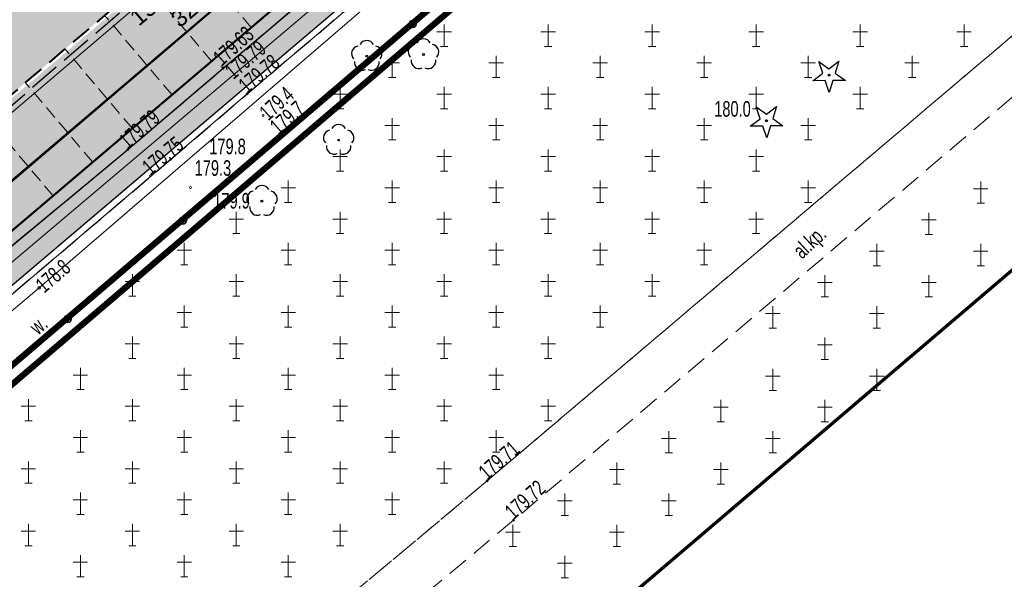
# Model space of a CAD drawing. Header units: metres. Extents: x 7429064 to 7431133, y 5709479 to 5714472.
# Tile 38 of 140: x 7429481 to 7429528, y 5709809 to 5709836. Entities that reach past the tile are written whole.
import ezdxf
from ezdxf.enums import TextEntityAlignment as Align

# ---------------------------------------------------------------- set-up
doc = ezdxf.new("R2010")
doc.units = ezdxf.units.M
for name, pattern in [('1', [0]), ('2_KTCR01', [1.5, 1, -0.5]), ('2_KTCR02', [1.5, 1, -0.5]), ('2_KTJZ01', [2, 1.5, -0.5]), ('2_KTKR01', [0]), ('2_KTPL01', [2, 1.5, -0.5]), ('2_PTCM', [1.5, 1, -0.5]), ('3_KTCR01', [1.5, 1, -0.5]), ('3_KTCR02', [1.5, 1, -0.5]), ('3_KTJZ01', [2, 1.5, -0.5]), ('3_KTKR01', [0]), ('3_KTPL01', [2, 1.5, -0.5]), ('3_PTCM', [1.5, 1, -0.5]), ('3_PTRW02', [0]), ('4_SUPE_01', [0]), ('4_SUPT_01', [0]), ('4_SUPW_01', [0]), ('7_1', [0]), ('7_SUPE_01', [0]), ('7_SUPT_01', [0]), ('7_SUPW_01', [0]), ('DASHED2', [0.375, 0.25, -0.125]), ('HIDDEN', [0.375, 0.25, -0.125])]:
    doc.linetypes.add(name, pattern=pattern)
doc.layers.add('_1_Mapa', color=7, linetype='Continuous')
for name, color, linetype, lineweight in [('_D_7_PAS DROGOWY_PODZIAL', 1, 'Continuous', 50), ('_D_7_TEREN NIEZBEDNY DLA OB_BUD', 252, 'HIDDEN', 50), ('_D_8_Wymiary', 7, 'Continuous', 20), ('D_1_LINIA_KRAWĘŻNIK_BET_20_30 WYN 0-2 CM', 5, 'HIDDEN', 40), ('D_1_LINIA_KRAWĘŻNIK_BET_20_30 WYN 12 CM - III', 7, 'Continuous', 50), ('Dr-Krawędż nawierzchni', 250, 'DASHED2', 18), ('KTCR_E_T_0', 252, 'Continuous', 15), ('KTCR_L_0', 252, '2_KTCR01', 18), ('KTCR_L_1', 252, '2_KTCR02', 30), ('KTJZ_L_0', 252, '2_KTJZ01', 30), ('KTKR_L_0', 252, '2_KTKR01', 30), ('KTOK_L_4', 252, 'Continuous', 35), ('KTPL_L_0', 252, '2_KTPL01', 30), ('OBOP_T_0', 82, 'Continuous', 30), ('OBOP_T_1', 82, 'Continuous', 30), ('PTCM_L_0', 252, '2_PTCM', 18), ('PTRW_E_T_0', 252, 'Continuous', 15), ('PTRW_L_1', 252, 'Continuous', 18), ('RTPW_T_0', 252, 'Continuous', 15), ('RTPW_T_1', 252, 'Continuous', 15), ('SUPE_L_3', 252, '4_SUPE_01', 18), ('SUPT_L_0', 252, '4_SUPT_01', 18), ('SUPW_L_0', 252, '4_SUPW_01', 18), ('SUTT_T_0', 252, 'Continuous', 18), ('zakres', 252, 'Continuous', 70)]:
    doc.layers.add(name, color=color, linetype=linetype, lineweight=lineweight)
doc.layers.add('D_1_LINIA_OBRZEŻE_BET_6x30cm - III', color=24, linetype='Continuous', lineweight=30, transparency=0.3)
for name, color, linetype, lineweight, true_color, transparency in [('D_2_HECZ_CHODNIK_KOSTKA', 7, 'Continuous', 0, 0xf7f588, 0.35), ('D_2_HECZ_DROGI KOSTKA', 7, 'Continuous', 13, 0xffbea8, 0.3), ('D_2_HECZ_JEZDNIA KR3- NOWA KONSTRUKCJA', 7, 'Continuous', 13, 0x99e6ff, 0.3)]:
    doc.layers.add(name, color=color, linetype=linetype, lineweight=lineweight, true_color=true_color, transparency=transparency)
doc.layers.add('DZIALKA_L_0', color=7, linetype='1', lineweight=40, true_color=0x008000)
doc.styles.add('major_arial', font='arial.ttf')
doc.dimstyles.new('major_500', dxfattribs={"dimtxt": 0.8, "dimasz": 0.8, "dimexe": 0.5, "dimexo": 1, "dimgap": 0.3, "dimtad": 1, "dimzin": 1, "dimdsep": 46, "dimtxsty": 'major_arial', "dimcen": 0, "dimse1": 1, "dimse2": 1, "dimaunit": 1, "dimadec": 1, "dimazin": 0, "dimtfac": 1, "dimtix": 1, "dimtmove": 0, "dimatfit": 3, "dimfxl": 2, "dimfxlon": 1, "dimtolj": 1, "dimarcsym": 0})

# ---------------------------------------------------------------- blocks, each defined once
blk = doc.blocks.new('*D18')
at = {"layer": '_D_8_Wymiary', "color": 0, "lineweight": -2, "transparency": 16777216}
for p, q in [((7429502.828, 5709845.648), (7429501.947, 5709846.687)), ((7429478.099, 5709825.797), (7429501.66, 5709845.789)), ((7429478.047, 5709824.621), (7429477.165, 5709825.66))]:
    blk.add_line(p, q, dxfattribs=at)
at = {"layer": '_D_8_Wymiary', "color": 0, "transparency": 16777216}
for points in [[(7429501.574, 5709845.89), (7429501.746, 5709845.687), (7429502.27, 5709846.306)], [(7429478.012, 5709825.898), (7429478.185, 5709825.695), (7429477.489, 5709825.279)]]:
    blk.add_solid(points, dxfattribs=at)
at = {"layer": 'Defpoints', "color": 0, "transparency": 16777216}
for p in [(7429502.27, 5709846.306), (7429503.475, 5709844.886), (7429478.694, 5709823.859)]:
    blk.add_point(p, dxfattribs=at)
at = {"layer": '_D_8_Wymiary', "color": 0, "transparency": 16777216, "insert": (7429488.988, 5709836.843), "char_height": 0.8, "attachment_point": 5, "rotation": 40.3144, "style": 'major_arial'}
blk.add_mtext('\\A1;13szt.x2.50\\P32.50', dxfattribs=at)
blk = doc.blocks.new('3_OBOP02_01')
at = {"linetype": 'Continuous'}
blk.add_circle((0, 0), 0.045, dxfattribs=at)
for centre, start, end in [((-0.357, 0.116), 102.1445, 221.86), ((0, 0.375), 30.1401, 149.8599), ((0.357, 0.116), 318.14, 77.8555), ((-0.22, -0.303), 174.1482, 293.8542), ((0.22, -0.303), 246.1458, 5.8518)]:
    blk.add_arc(centre, 0.375, start, end, dxfattribs=at)
blk = doc.blocks.new('3_OBOP01_01')
at = {"linetype": 'Continuous'}
for p, q in [((-0.3012, 0.09375), (-0.4937, 0.6621)), ((-0.4937, 0.6621), (-0.0039, 0.31545)), ((-0.0039, 0.31545), (0.4771, 0.67415)), ((0.4771, 0.67415), (0.2988, 0.1012)), ((-0.78225, -0.26495), (-0.3012, 0.09375)), ((0.2988, 0.1012), (0.7886, -0.24545)), ((-0.18225, -0.2575), (-0.78225, -0.26495)), ((0.01025, -0.82585), (-0.18225, -0.2575)), ((0.1886, -0.2529), (0.01025, -0.82585)), ((0.7886, -0.24545), (0.1886, -0.2529))]:
    blk.add_line(p, q, dxfattribs=at)
blk.add_circle((0, 0), 0.045, dxfattribs=at)
blk = doc.blocks.new('3_PTCM01')
at = {"linetype": 'Continuous'}
for p, q in [((0, 0.525), (0, -0.525)), ((0.35, 0.175), (-0.35, 0.175)), ((-0.175, -0.525), (0.175, -0.525))]:
    blk.add_line(p, q, dxfattribs=at)
blk = doc.blocks.new('3_RTPW01')
at = {"linetype": 'Continuous'}
blk.add_circle((0, 0), 0.045, dxfattribs=at)
blk = doc.blocks.new('3_RTPW02')
at = {"linetype": 'Continuous'}
blk.add_circle((0, 0), 0.045, dxfattribs=at)
blk = doc.blocks.new('7_SUPS01_07')
at = {"linetype": 'Continuous'}
blk.add_circle((0, 0), 0.0625, dxfattribs=at)
blk = doc.blocks.new('X-ref_MDCP_Szara')
at = {"layer": 'DZIALKA_L_0', "linetype": '1'}
blk.add_line((7429408.88, 5709766.76), (7429668.8, 5709988.15), dxfattribs=at)
at = {"layer": 'KTCR_L_0', "linetype": '3_KTCR01'}
for p, q in [((7429503.393, 5709813.388), (7429575.605, 5709874.55)), ((7429576.755, 5709872.605), (7429504.66, 5709811.491)), ((7429472.388, 5709787.487), (7429503.393, 5709813.388)), ((7429504.66, 5709811.491), (7429473.729, 5709785.643))]:
    blk.add_line(p, q, dxfattribs=at)
at = {"layer": 'KTCR_L_1', "linetype": '3_KTCR02'}
for p, q in [((7429491.84, 5709831.98), (7429506.629, 5709844.529)), ((7429490.7, 5709833.22), (7429498.403, 5709839.76)), ((7429486.103, 5709829.306), (7429490.7, 5709833.22)), ((7429488.174, 5709828.838), (7429491.84, 5709831.98)), ((7429478.499, 5709823.007), (7429486.103, 5709829.306)), ((7429477.183, 5709819.516), (7429488.174, 5709828.838))]:
    blk.add_line(p, q, dxfattribs=at)
at = {"layer": 'KTJZ_L_0', "linetype": '3_KTJZ01'}
blk.add_line((7429487.22, 5709837.17), (7429463.98, 5709817.21), dxfattribs=at)
at = {"layer": 'KTKR_L_0', "linetype": '3_KTKR01'}
for p, q in [((7429490.7, 5709833.22), (7429498.403, 5709839.76)), ((7429486.103, 5709829.306), (7429490.7, 5709833.22)), ((7429478.499, 5709823.007), (7429486.103, 5709829.306))]:
    blk.add_line(p, q, dxfattribs=at)
at = {"layer": 'KTOK_L_4'}
for p, q in [((7429499.806, 5709835.34), (7429505.323, 5709840.06)), ((7429494.29, 5709830.62), (7429499.806, 5709835.34)), ((7429488.752, 5709825.892), (7429494.29, 5709830.62)), ((7429483.214, 5709821.164), (7429488.752, 5709825.892)), ((7429477.676, 5709816.436), (7429483.214, 5709821.164))]:
    blk.add_line(p, q, dxfattribs=at)
for centre in [(7429499.806, 5709835.34), (7429488.752, 5709825.892), (7429483.214, 5709821.164)]:
    blk.add_circle(centre, 0.17, dxfattribs=at)
at = {"layer": 'KTPL_L_0', "linetype": '3_KTPL01'}
for p, q in [((7429490.7, 5709833.22), (7429498.403, 5709839.76)), ((7429487.22, 5709837.17), (7429463.98, 5709817.21)), ((7429486.103, 5709829.306), (7429490.7, 5709833.22)), ((7429478.499, 5709823.007), (7429486.103, 5709829.306))]:
    blk.add_line(p, q, dxfattribs=at)
at = {"layer": 'PTCM_L_0', "linetype": '3_PTCM'}
for p, q in [((7429494.29, 5709830.62), (7429571.52, 5709896.7)), ((7429575.605, 5709874.55), (7429503.393, 5709813.388)), ((7429576.755, 5709872.605), (7429504.66, 5709811.491)), ((7429438.91, 5709783.34), (7429494.29, 5709830.62)), ((7429503.393, 5709813.388), (7429472.388, 5709787.487)), ((7429504.66, 5709811.491), (7429473.729, 5709785.643))]:
    blk.add_line(p, q, dxfattribs=at)
at = {"layer": 'PTRW_L_1', "linetype": '3_PTRW02'}
for p, q in [((7429491.84, 5709831.98), (7429506.629, 5709844.529)), ((7429508.391, 5709842.82), (7429493.35, 5709829.99)), ((7429488.174, 5709828.838), (7429491.84, 5709831.98)), ((7429493.35, 5709829.99), (7429489.756, 5709826.899)), ((7429475.944, 5709818.444), (7429488.174, 5709828.838)), ((7429489.756, 5709826.899), (7429477.326, 5709816.255))]:
    blk.add_line(p, q, dxfattribs=at)
at = {"layer": 'SUPE_L_3', "linetype": '7_SUPE_01'}
blk.add_line((7429478.4, 5709822.09), (7429505.79, 5709845.28), dxfattribs=at)
at = {"layer": 'SUPT_L_0', "linetype": '7_SUPT_01'}
for p, q in [((7429481.84, 5709822.66), (7429519.43, 5709854.98)), ((7429444.55, 5709791.2), (7429481.84, 5709822.66))]:
    blk.add_line(p, q, dxfattribs=at)
at = {"layer": 'SUPW_L_0', "linetype": '7_SUPW_01'}
blk.add_line((7429369.46, 5709736.3), (7429593.18, 5709927.23), dxfattribs=at)
at = {"layer": 'SUPW_L_0', "linetype": '7_1'}
blk.add_line((7429369.46, 5709736.3), (7429593.18, 5709927.23), dxfattribs=at)
at = {"layer": 'zakres', "linetype": 'Continuous', "lineweight": 70, "flags": 128}
blk.add_lwpolyline([(7429664.145, 5709938.943), (7429404.226, 5709717.554)], dxfattribs=at)
at = {"layer": 'OBOP_T_0'}
for p in [(7429519.833, 5709832.878), (7429516.827, 5709830.695)]:
    blk.add_blockref('3_OBOP01_01', p, dxfattribs=at)
at = {"layer": 'OBOP_T_1'}
for p in [(7429497.6, 5709833.8), (7429500.328, 5709833.88), (7429496.248, 5709829.764), (7429492.56, 5709826.83)]:
    blk.add_blockref('3_OBOP02_01', p, dxfattribs=at)
at = {"layer": 'PTCM_L_0'}
for p in [(7429501.325, 5709834.793), (7429506.325, 5709834.793), (7429511.325, 5709834.793), (7429516.325, 5709834.793), (7429521.325, 5709834.793), (7429526.325, 5709834.793), (7429498.825, 5709833.293), (7429503.825, 5709833.293), (7429508.825, 5709833.293), (7429513.825, 5709833.293), (7429518.825, 5709833.293), (7429523.825, 5709833.293), (7429496.325, 5709831.793), (7429501.325, 5709831.793), (7429506.325, 5709831.793), (7429511.325, 5709831.793), (7429516.325, 5709831.793), (7429521.325, 5709831.793), (7429498.825, 5709830.293), (7429503.825, 5709830.293), (7429508.825, 5709830.293), (7429513.825, 5709830.293), (7429518.825, 5709830.293), (7429496.325, 5709828.793), (7429501.325, 5709828.793), (7429506.325, 5709828.793), (7429511.325, 5709828.793), (7429516.325, 5709828.793), (7429493.825, 5709827.293), (7429498.825, 5709827.293), (7429503.825, 5709827.293), (7429508.825, 5709827.293), (7429513.825, 5709827.293), (7429518.825, 5709827.293), (7429527.127, 5709827.248), (7429491.325, 5709825.793), (7429496.325, 5709825.793), (7429501.325, 5709825.793), (7429506.325, 5709825.793), (7429511.325, 5709825.793), (7429516.325, 5709825.793), (7429524.627, 5709825.748), (7429488.825, 5709824.293), (7429493.825, 5709824.293), (7429498.825, 5709824.293), (7429503.825, 5709824.293), (7429508.825, 5709824.293), (7429513.825, 5709824.293), (7429522.127, 5709824.248), (7429527.127, 5709824.248), (7429486.325, 5709822.793), (7429491.325, 5709822.793), (7429496.325, 5709822.793), (7429501.325, 5709822.793), (7429506.325, 5709822.793), (7429511.325, 5709822.793), (7429519.627, 5709822.748), (7429524.627, 5709822.748), (7429488.825, 5709821.293), (7429493.825, 5709821.293), (7429498.825, 5709821.293), (7429503.825, 5709821.293), (7429508.825, 5709821.293), (7429517.127, 5709821.248), (7429522.127, 5709821.248), (7429486.325, 5709819.793), (7429491.325, 5709819.793), (7429496.325, 5709819.793), (7429501.325, 5709819.793), (7429506.325, 5709819.793), (7429519.627, 5709819.748), (7429483.825, 5709818.293), (7429488.825, 5709818.293), (7429493.825, 5709818.293), (7429498.825, 5709818.293), (7429503.825, 5709818.293), (7429517.127, 5709818.248), (7429522.127, 5709818.248), (7429481.325, 5709816.793), (7429486.325, 5709816.793), (7429491.325, 5709816.793), (7429496.325, 5709816.793), (7429501.325, 5709816.793), (7429506.325, 5709816.793), (7429514.627, 5709816.748), (7429519.627, 5709816.748), (7429483.825, 5709815.293), (7429488.825, 5709815.293), (7429493.825, 5709815.293), (7429498.825, 5709815.293), (7429503.825, 5709815.293), (7429512.127, 5709815.248), (7429517.127, 5709815.248), (7429481.325, 5709813.793), (7429486.325, 5709813.793), (7429491.325, 5709813.793), (7429496.325, 5709813.793), (7429501.325, 5709813.793), (7429509.627, 5709813.748), (7429514.627, 5709813.748), (7429483.825, 5709812.293), (7429488.825, 5709812.293), (7429493.825, 5709812.293), (7429498.825, 5709812.293), (7429507.127, 5709812.248), (7429512.127, 5709812.248), (7429481.325, 5709810.793), (7429486.325, 5709810.793), (7429491.325, 5709810.793), (7429496.325, 5709810.793), (7429504.627, 5709810.748), (7429509.627, 5709810.748), (7429483.825, 5709809.293), (7429488.825, 5709809.293), (7429493.825, 5709809.293), (7429507.127, 5709809.248)]:
    blk.add_blockref('3_PTCM01', p, dxfattribs=at)
at = {"layer": 'RTPW_T_0'}
for p in [(7429492.61, 5709830.94), (7429516.827, 5709830.695), (7429493.35, 5709829.99), (7429488.174, 5709828.838), (7429489.125, 5709827.479), (7429489.756, 5709826.899)]:
    blk.add_blockref('3_RTPW01', p, dxfattribs=at)
at = {"layer": 'RTPW_T_1'}
for p in [(7429490.64, 5709833.3), (7429490.7, 5709833.22), (7429491.84, 5709831.98), (7429486.103, 5709829.306), (7429487.195, 5709828.047), (7429503.393, 5709813.388), (7429504.66, 5709811.491)]:
    blk.add_blockref('3_RTPW02', p, dxfattribs=at)
at = {"layer": 'SUTT_T_0'}
blk.add_blockref('7_SUPS01_07', (7429481.84, 5709822.66), dxfattribs=at)
at = {"layer": 'KTCR_E_T_0', "width": 0.7}
blk.add_text('al.kp.', height=0.75, rotation=42.7094, dxfattribs=at).set_placement((7429518.958, 5709824.788), align=Align.MIDDLE)
at = {"layer": 'PTRW_E_T_0', "width": 0.7}
blk.add_text('w.', height=0.75, rotation=41.4552, dxfattribs=at).set_placement((7429481.81, 5709820.871), align=Align.MIDDLE)
at = {"layer": 'RTPW_T_0', "width": 0.7}
blk.add_text('179.4', height=0.75, rotation=42.1492, dxfattribs=at).set_placement((7429492.61, 5709830.94), align=Align.MIDDLE_LEFT)
blk.add_text('179.7', height=0.75, rotation=40.4652, dxfattribs=at).set_placement((7429493.35, 5709829.99))
blk.add_text('180.0', height=0.75, dxfattribs=at).set_placement((7429516.067, 5709830.888), align=Align.RIGHT)
for s, p in [('179.8', (7429490.025, 5709829.082)), ('179.3', (7429489.322, 5709828.046))]:
    blk.add_text(s, height=0.75, dxfattribs=at).set_placement(p)
blk.add_text('179.9', height=0.75, dxfattribs=at).set_placement((7429490.218, 5709827.22), align=Align.TOP_LEFT)
at = {"layer": 'RTPW_T_1', "width": 0.7}
for s, rotation, p in [('179.63', 42.0173, (7429490.64, 5709833.3)), ('179.78', 40.315, (7429491.84, 5709831.98)), ('179.79', 41.2862, (7429486.103, 5709829.306)), ('179.75', 39.5202, (7429487.195, 5709828.047)), ('179.71', 40.9572, (7429503.393, 5709813.388)), ('179.72', 41.6948, (7429504.66, 5709811.491))]:
    blk.add_text(s, height=0.75, rotation=rotation, dxfattribs=at).set_placement(p)
blk.add_text('179.79', height=0.75, rotation=40.329, dxfattribs=at).set_placement((7429490.7, 5709833.22), align=Align.TOP_LEFT)
at = {"layer": 'SUTT_T_0', "width": 0.7}
blk.add_text('178.8', height=0.75, rotation=40.561, dxfattribs=at).set_placement((7429481.84, 5709822.66), align=Align.MIDDLE_LEFT)

msp = doc.modelspace()

# ---------------------------------------------------------------- hatches: boundary and pattern name
at = {"layer": 'D_2_HECZ_CHODNIK_KOSTKA', "transparency": 33554585}
h = msp.add_hatch(color=256, dxfattribs=at)
h.dxf.hatch_style = 1
edge = h.paths.add_edge_path()
edge.add_line((7429611.715, 5709933.539), (7429609.355, 5709934.501))
edge.add_line((7429609.355, 5709934.501), (7429596.138, 5709923.189))
edge.add_line((7429596.138, 5709923.189), (7429592.463, 5709920.763))
edge.add_arc((7429606.237, 5709899.9), 25, 123.434, 130.559)
edge.add_line((7429589.981, 5709918.893), (7429507.49, 5709848.292))
edge.add_line((7429507.49, 5709848.292), (7429417.816, 5709772.204))
edge.add_line((7429417.816, 5709772.204), (7429413.427, 5709768.48))
edge.add_line((7429413.427, 5709768.48), (7429407.995, 5709766.13))
edge.add_line((7429407.995, 5709766.13), (7429408.287, 5709764.077))
edge.add_line((7429408.287, 5709764.077), (7429414.494, 5709766.762))
edge.add_line((7429414.494, 5709766.762), (7429508.787, 5709846.77))
edge.add_line((7429508.787, 5709846.77), (7429591.282, 5709917.374))
edge.add_arc((7429606.237, 5709899.9), 23, 123.434, 130.559, ccw=False)
edge.add_line((7429593.564, 5709919.094), (7429599.13, 5709922.769))
edge.add_line((7429599.13, 5709922.769), (7429611.715, 5709933.539))
at = {"layer": 'D_2_HECZ_DROGI KOSTKA'}
h = msp.add_hatch(color=256, dxfattribs=at)
h.dxf.hatch_style = 1
edge = h.paths.add_edge_path()
edge.add_line((7429500.983, 5709849.131), (7429474.611, 5709826.755))
edge.add_arc((7429475.228, 5709824.852), 2, 40.3144, 107.9828, ccw=False)
edge.add_line((7429476.753, 5709826.146), (7429478.694, 5709823.859))
edge.add_line((7429478.694, 5709823.859), (7429503.475, 5709844.886))
edge.add_line((7429503.475, 5709844.886), (7429501.211, 5709847.554))
edge.add_arc((7429502.355, 5709848.525), 1.5, 156.1564, 220.3144, ccw=False)
at = {"layer": 'D_2_HECZ_JEZDNIA KR3- NOWA KONSTRUKCJA'}
h = msp.add_hatch(color=256, dxfattribs=at)
h.dxf.hatch_style = 1
edge = h.paths.add_edge_path()
edge.add_arc((7429610.557, 5709990.469), 30, 310.559, 314.2935)
edge.add_arc((7429610.557, 5709990.469), 30, 314.2935, 325.3941)
edge.add_line((7429635.249, 5709973.431), (7429635.899, 5709972.672))
edge.add_line((7429635.899, 5709972.672), (7429667.702, 5709999.89))
edge.add_line((7429667.702, 5709999.89), (7429675.246, 5710006.347))
edge.add_line((7429675.246, 5710006.347), (7429712.724, 5710038.423))
edge.add_line((7429712.724, 5710038.423), (7429823.828, 5710132.378))
edge.add_line((7429823.828, 5710132.378), (7429834.316, 5710141.377))
edge.add_line((7429834.316, 5710141.377), (7429846.156, 5710151.524))
edge.add_line((7429846.156, 5710151.524), (7429850.099, 5710146.734))
edge.add_line((7429850.099, 5710146.734), (7429838.187, 5710136.85))
edge.add_line((7429838.187, 5710136.85), (7429827.698, 5710127.833))
edge.add_line((7429827.698, 5710127.833), (7429716.613, 5710033.854))
edge.add_line((7429716.613, 5710033.854), (7429633.474, 5709962.699))
edge.add_arc((7429636.726, 5709958.9), 5, 130.559, 193.2571)
edge.add_line((7429631.859, 5709957.753), (7429636.051, 5709939.958))
edge.add_line((7429636.051, 5709939.958), (7429630.653, 5709938.888))
edge.add_line((7429630.653, 5709938.888), (7429629.491, 5709943.821))
edge.add_arc((7429623.651, 5709942.445), 6, 13.2571, 130.559)
edge.add_line((7429619.749, 5709947.003), (7429619.729, 5709946.986))
edge.add_line((7429619.729, 5709946.986), (7429617.779, 5709949.265))
edge.add_line((7429617.779, 5709949.265), (7429606.383, 5709939.512))
edge.add_line((7429606.383, 5709939.512), (7429594.274, 5709929.149))
edge.add_line((7429594.274, 5709929.149), (7429594.825, 5709928.314))
edge.add_line((7429594.825, 5709928.314), (7429589.708, 5709924.935))
edge.add_arc((7429606.237, 5709899.9), 30, 123.434, 130.559)
edge.add_line((7429586.73, 5709922.692), (7429529.23, 5709873.48))
edge.add_line((7429529.23, 5709873.48), (7429502.179, 5709850.343))
edge.add_line((7429502.179, 5709850.343), (7429339.523, 5709712.33))
edge.add_arc((7429194.822, 5709882.942), 223.711, 294.66533, 310.3021, ccw=False)
edge.add_arc((7429190.304, 5709894.737), 236.317, 290.79615, 294.46753, ccw=False)
edge.add_line((7429274.207, 5709673.816), (7429245.41, 5709663.13))
edge.add_line((7429245.41, 5709663.13), (7429242.106, 5709661.907))
edge.add_line((7429242.106, 5709661.907), (7429240.354, 5709666.717))
edge.add_line((7429240.354, 5709666.717), (7429244.254, 5709668.201))
edge.add_line((7429244.254, 5709668.201), (7429272.082, 5709679.428))
edge.add_arc((7429195.246, 5709882.369), 217, 290.73736, 310.31443)
edge.add_line((7429335.641, 5709716.905), (7429500.355, 5709856.664))
edge.add_line((7429500.355, 5709856.664), (7429629.269, 5709966.997))
edge.add_line((7429629.269, 5709966.997), (7429630.064, 5709967.677))

# ---------------------------------------------------------------- linework, layer by layer
at = {"layer": '_D_7_PAS DROGOWY_PODZIAL', "ltscale": 0.2, "const_width": 0.3, "elevation": 0, "flags": 128}
msp.add_lwpolyline([(7429615.633, 5709934.224), (7429410.418, 5709759.095), (7429398.167, 5709757.635)], dxfattribs=at)
at = {"layer": '_D_7_TEREN NIEZBEDNY DLA OB_BUD', "ltscale": 10, "const_width": 0.3, "flags": 128}
msp.add_lwpolyline([(7429838.642, 5710133.498), (7429838.163, 5710130.983), (7429669.785, 5709988.07), (7429674.221, 5709982.833), (7429665.132, 5709974.906), (7429667.705, 5709971.871), (7429662.832, 5709967.707), (7429665.637, 5709964.494), (7429637.109, 5709939.516), (7429616.438, 5709933.991), (7429410.711, 5709758.425), (7429398.46, 5709756.965), (7429363.725, 5709727.377), (7429364.497, 5709726.485), (7429330.157, 5709696.304), (7429317.553, 5709687.475), (7429303.139, 5709679.24), (7429296.402, 5709677.454), (7429295.854, 5709678.755), (7429285.213, 5709675.171), (7429285.468, 5709665.629), (7429278.469, 5709665.47), (7429278.347, 5709670.061), (7429254.481, 5709660.887), (7429229.937, 5709651.368), (7429224.487, 5709665.833), (7429244.657, 5709675.131), (7429249.847, 5709679.192), (7429269.079, 5709686.95), (7429282.549, 5709692.752), (7429296.468, 5709699.803), (7429307.464, 5709706.348), (7429318.986, 5709714.248), (7429330.313, 5709723.204), (7429495.004, 5709862.943), (7429615.273, 5709965.877), (7429632.42, 5709989.108), (7429648.373, 5710002.762), (7429661.377, 5710006.8), (7429669.911, 5710012.64), (7429707.476, 5710044.593), (7429834.508, 5710152.316), (7429838.121, 5710158.939), (7429844.755, 5710193.28), (7429843.741, 5710206.48), (7429852.314, 5710203.598), (7429849.368, 5710188.375), (7429850.227, 5710185.684), (7429848.746, 5710185.163), (7429846.827, 5710175.247), (7429842.58, 5710153.283), (7429856.534, 5710164.104), (7429864.199, 5710154.59)], close=True, dxfattribs=at)
at = {"layer": 'D_1_LINIA_KRAWĘŻNIK_BET_20_30 WYN 0-2 CM', "ltscale": 4, "flags": 128}
msp.add_lwpolyline([(7429501.384, 5709849.669), (7429473.938, 5709826.381)], dxfattribs=at)
at = {"layer": 'D_1_LINIA_KRAWĘŻNIK_BET_20_30 WYN 12 CM - III', "flags": 128}
msp.add_lwpolyline([(7429478.694, 5709823.859), (7429503.475, 5709844.886)], dxfattribs=at)
at = {"layer": 'D_1_LINIA_OBRZEŻE_BET_6x30cm - III', "flags": 128}
msp.add_lwpolyline([(7429408.287, 5709764.077), (7429414.494, 5709766.762), (7429508.787, 5709846.77), (7429591.282, 5709917.374, -0.031099), (7429593.564, 5709919.094), (7429599.13, 5709922.769), (7429611.715, 5709933.539), (7429615.743, 5709934.682), (7429615.845, 5709934.277)], format="xyb", dxfattribs=at)
at = {"layer": 'Dr-Krawędż nawierzchni', "ltscale": 2.5, "flags": 128}
for points in [[(7429492.038, 5709835.181), (7429488.803, 5709838.993)], [(7429490.132, 5709833.563), (7429486.897, 5709837.376)], [(7429488.225, 5709831.946), (7429484.99, 5709835.759)], [(7429486.319, 5709830.329), (7429483.084, 5709834.141)], [(7429484.413, 5709828.711), (7429481.178, 5709832.524)], [(7429482.507, 5709827.094), (7429479.272, 5709830.906)]]:
    msp.add_lwpolyline(points, dxfattribs=at)

# ---------------------------------------------------------------- block references
at = {"layer": '_1_Mapa'}
msp.add_blockref('X-ref_MDCP_Szara', (0, 0), dxfattribs=at)

# ---------------------------------------------------------------- dimensions: what is measured, and where the dimension line sits
at = {"layer": '_D_8_Wymiary'}
dim = msp.add_aligned_dim(p1=(7429478.694, 5709823.859), p2=(7429503.475, 5709844.886), distance=1.863, text='13szt.x2.50\\P<>', dimstyle='major_500', override={"dimse1": 0, "dimse2": 0}, dxfattribs=at)
dim.commit()
dim.dimension.update_dxf_attribs({"geometry": '*D18', "text_midpoint": (7429488.988, 5709836.843)})

doc.saveas('drawing.dxf')
